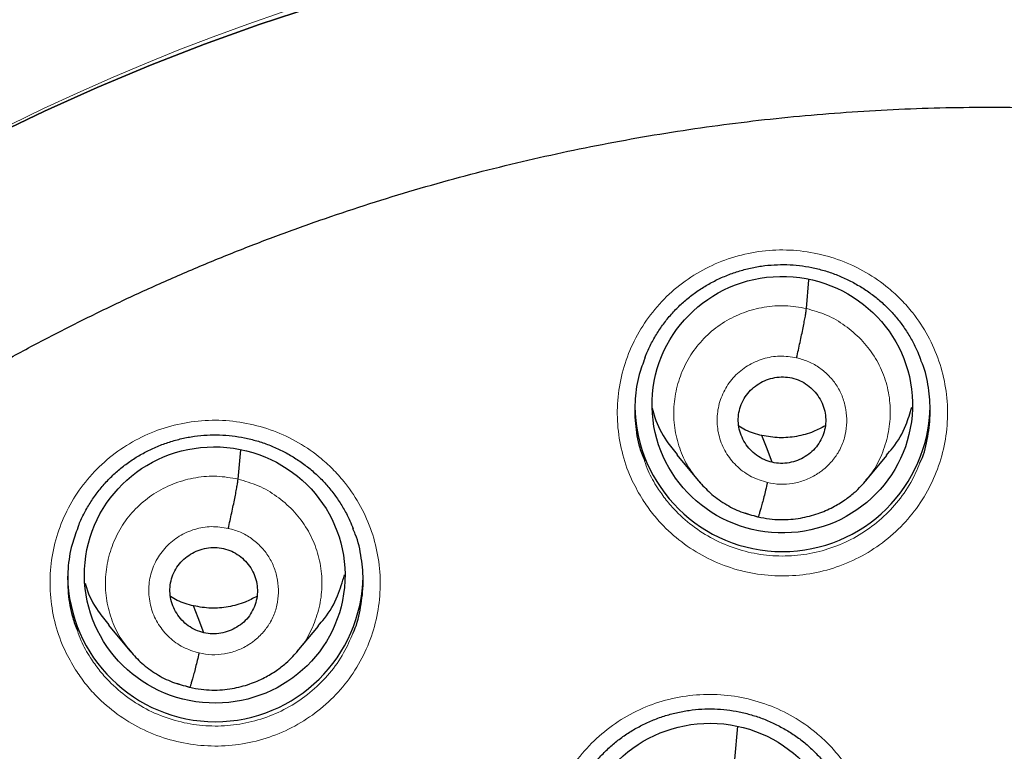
# Model space of a CAD drawing. Header units: millimetres. Extents: x 8 to 2236, y 12 to 2208.
# Tile 64 of 173: x 1076 to 1087, y 1892 to 1901. Entities that reach past the tile are written whole.
import ezdxf

# ---------------------------------------------------------------- set-up
doc = ezdxf.new("R2010")
doc.units = ezdxf.units.MM

msp = doc.modelspace()

# ---------------------------------------------------------------- linework, layer by layer
at = {"color": 7, "linetype": 'Continuous', "lineweight": 30}
for p, q in [((1085.086, 1897.391), (1085.115, 1897.722)), ((1078.545, 1895.427), (1078.575, 1895.764)), ((1083.594, 1895.705), (1083.84, 1895.41)), ((1085.766, 1895.404), (1086.011, 1895.698)), ((1083.832, 1895.419), (1083.848, 1895.403)), ((1084.528, 1894.991), (1084.524, 1894.99)), ((1077.053, 1893.745), (1077.298, 1893.45)), ((1079.226, 1893.441), (1079.47, 1893.734)), ((1077.291, 1893.459), (1077.306, 1893.443)), ((1077.309, 1893.445), (1077.303, 1893.453)), ((1077.987, 1893.03), (1077.983, 1893.028)), ((1084.263, 1892.199), (1084.297, 1892.581))]:
    msp.add_line(p, q, dxfattribs=at)
at = {"color": 252, "linetype": 'Continuous', "lineweight": 0}
for p, q in [((1084.524, 1894.99), (1084.38, 1895.037)), ((1077.327, 1893.421), (1077.309, 1893.445)), ((1077.983, 1893.028), (1077.84, 1893.076))]:
    msp.add_line(p, q, dxfattribs=at)
at = {"color": 7, "linetype": 'Continuous', "lineweight": 30, "flags": 128}
for points in [[(1075.716, 1899.377), (1076.315, 1899.665), (1076.923, 1899.937), (1077.537, 1900.194), (1078.158, 1900.435), (1078.786, 1900.66), (1079.419, 1900.869)], [(1079.419, 1900.869), (1078.786, 1900.66), (1078.158, 1900.435), (1077.537, 1900.194), (1076.923, 1899.937), (1076.315, 1899.665), (1075.716, 1899.377)], [(1084.691, 1895.62), (1084.626, 1895.793), (1084.574, 1895.928)], [(1078.15, 1893.658), (1078.085, 1893.831), (1078.033, 1893.967)]]:
    msp.add_lwpolyline(points, dxfattribs=at)
at = {"color": 252, "linetype": 'Continuous', "lineweight": 0}
msp.add_arc((1087.204, 1876.693), 25.451, 358.8948, 180.82, dxfattribs=at)
at = {"color": 7, "linetype": 'Continuous', "lineweight": 30}
for centre, start, end in [((1084.81, 1896.293), 180.8375, 359.1625), ((1078.283, 1894.334), 180.836, 359.164)]:
    msp.add_arc(centre, 1.7, start, end, dxfattribs=at)
for centre, major_axis, ratio in [((1084.808, 1896.284), (1.498, -0.048), 0.985308), ((1078.276, 1894.323), (1.493, -0.143), 0.983577), ((1083.977, 1891.14), (1.496, -0.083), 0.984989)]:
    msp.add_ellipse(centre, major_axis=major_axis, ratio=ratio, dxfattribs=at)
at = {"color": 252, "linetype": 'Continuous', "lineweight": 0}
for points, knots in [([(1087.363, 1925.779), (1085.972, 1925.744), (1083.188, 1925.674), (1079.045, 1925.11), (1074.968, 1924.215), (1070.987, 1922.963), (1067.135, 1921.372), (1063.441, 1919.453), (1059.934, 1917.22), (1056.642, 1914.692), (1053.591, 1911.889), (1050.804, 1908.831), (1048.303, 1905.544), (1046.108, 1902.052), (1044.237, 1898.384), (1042.702, 1894.568), (1041.519, 1890.633), (1040.69, 1886.611), (1040.241, 1882.534), (1040.123, 1878.823), (1040.32, 1876.491), (1040.401, 1875.521)], [0, 0, 0, 0, 0.053441, 0.106882, 0.160323, 0.213764, 0.267205, 0.320646, 0.374087, 0.427528, 0.480969, 0.53441, 0.587851, 0.641292, 0.694734, 0.748175, 0.801616, 0.855057, 0.908498, 0.961939, 1, 1, 1, 1]), ([(1083.202, 1895.189), (1083.16, 1895.261), (1083.064, 1895.424), (1082.965, 1895.704), (1082.908, 1896.016), (1082.906, 1896.334), (1082.957, 1896.648), (1083.062, 1896.948), (1083.215, 1897.227), (1083.415, 1897.477), (1083.653, 1897.69), (1083.925, 1897.86), (1084.221, 1897.983), (1084.535, 1898.054), (1084.856, 1898.074), (1085.175, 1898.038), (1085.485, 1897.952), (1085.775, 1897.814), (1086.005, 1897.654), (1086.18, 1897.492), (1086.338, 1897.313), (1086.491, 1897.08), (1086.62, 1896.788), (1086.696, 1896.48), (1086.719, 1896.163), (1086.687, 1895.846), (1086.603, 1895.54), (1086.467, 1895.252), (1086.285, 1894.99), (1086.06, 1894.763), (1085.8, 1894.576), (1085.512, 1894.435), (1085.204, 1894.343), (1084.885, 1894.305), (1084.563, 1894.319), (1084.249, 1894.387), (1083.951, 1894.505), (1083.677, 1894.672), (1083.467, 1894.854), (1083.31, 1895.03), (1083.238, 1895.136), (1083.202, 1895.189)], [0, 0, 0, 0, 0.0211488, 0.0480043, 0.0748599, 0.1017226, 0.1285852, 0.1554475, 0.1823097, 0.2091642, 0.2360185, 0.2628611, 0.2897036, 0.3165355, 0.3433675, 0.3701946, 0.3970218, 0.4238521, 0.4506825, 0.4674299, 0.4841772, 0.5110375, 0.5378977, 0.5647578, 0.5916178, 0.6184812, 0.6453447, 0.6722052, 0.6990656, 0.7259166, 0.7527674, 0.7796063, 0.8064451, 0.8332748, 0.8601044, 0.8869317, 0.913759, 0.9405919, 0.9674247, 0.9837124, 1, 1, 1, 1]), ([(1083.869, 1895.382), (1083.826, 1895.432), (1083.73, 1895.545), (1083.631, 1895.752), (1083.566, 1895.986), (1083.552, 1896.229), (1083.584, 1896.469), (1083.662, 1896.699), (1083.783, 1896.911), (1083.944, 1897.094), (1084.139, 1897.243), (1084.36, 1897.35), (1084.597, 1897.413), (1084.844, 1897.433), (1085.005, 1897.405), (1085.086, 1897.391)], [0, 0, 0, 0, 0.063817, 0.141848, 0.219814, 0.297739, 0.375767, 0.453793, 0.531716, 0.609681, 0.687712, 0.765753, 0.843823, 0.921859, 1, 1, 1, 1]), ([(1085.086, 1897.391), (1085.165, 1897.368), (1085.322, 1897.324), (1085.534, 1897.199), (1085.72, 1897.039), (1085.871, 1896.847), (1085.98, 1896.629), (1086.044, 1896.394), (1086.058, 1896.152), (1086.026, 1895.911), (1085.946, 1895.682), (1085.859, 1895.514), (1085.787, 1895.436), (1085.77, 1895.417)], [0, 0, 0, 0, 0.097091, 0.194049, 0.291049, 0.388015, 0.484969, 0.58184, 0.678662, 0.775611, 0.872558, 0.969377, 1, 1, 1, 1]), ([(1084.637, 1895.387), (1084.574, 1895.406), (1084.45, 1895.445), (1084.29, 1895.561), (1084.164, 1895.711), (1084.082, 1895.888), (1084.05, 1896.08), (1084.069, 1896.274), (1084.138, 1896.456), (1084.252, 1896.615), (1084.404, 1896.739), (1084.584, 1896.818), (1084.779, 1896.853), (1084.908, 1896.834), (1084.973, 1896.824)], [0, 0, 0, 0, 0.083337, 0.166671, 0.250006, 0.333341, 0.416672, 0.500004, 0.583337, 0.666666, 0.750002, 0.833337, 0.916667, 1, 1, 1, 1]), ([(1084.973, 1896.824), (1085.02, 1896.811), (1085.115, 1896.784), (1085.241, 1896.709), (1085.352, 1896.614), (1085.442, 1896.499), (1085.507, 1896.369), (1085.544, 1896.228), (1085.554, 1896.083), (1085.538, 1895.938), (1085.499, 1895.82), (1085.461, 1895.748), (1085.441, 1895.716), (1085.432, 1895.703), (1085.423, 1895.69), (1085.416, 1895.68), (1085.404, 1895.665), (1085.381, 1895.635), (1085.341, 1895.59), (1085.291, 1895.544), (1085.244, 1895.508), (1085.174, 1895.462), (1085.071, 1895.411), (1084.929, 1895.373), (1084.782, 1895.361), (1084.685, 1895.378), (1084.637, 1895.387)], [0, 0, 0, 0, 0.062596, 0.124976, 0.187334, 0.249628, 0.311862, 0.374266, 0.43688, 0.499533, 0.562176, 0.597218, 0.604101, 0.610982, 0.617861, 0.624737, 0.626525, 0.642229, 0.673449, 0.704701, 0.728605, 0.749882, 0.812382, 0.874899, 0.937371, 1, 1, 1, 1]), ([(1076.673, 1893.232), (1076.631, 1893.304), (1076.535, 1893.468), (1076.436, 1893.748), (1076.379, 1894.06), (1076.377, 1894.378), (1076.428, 1894.691), (1076.532, 1894.991), (1076.685, 1895.27), (1076.885, 1895.519), (1077.123, 1895.731), (1077.395, 1895.9), (1077.691, 1896.023), (1078.005, 1896.094), (1078.325, 1896.113), (1078.645, 1896.077), (1078.955, 1895.99), (1079.245, 1895.853), (1079.475, 1895.692), (1079.651, 1895.53), (1079.808, 1895.35), (1079.962, 1895.117), (1080.09, 1894.825), (1080.166, 1894.517), (1080.19, 1894.2), (1080.158, 1893.884), (1080.074, 1893.577), (1079.938, 1893.29), (1079.756, 1893.029), (1079.531, 1892.802), (1079.271, 1892.616), (1078.983, 1892.475), (1078.675, 1892.384), (1078.356, 1892.346), (1078.035, 1892.361), (1077.721, 1892.429), (1077.422, 1892.548), (1077.148, 1892.715), (1076.938, 1892.897), (1076.782, 1893.073), (1076.71, 1893.179), (1076.673, 1893.232)], [0, 0, 0, 0, 0.021222, 0.048085, 0.074948, 0.10181, 0.128672, 0.155526, 0.18238, 0.209222, 0.236065, 0.262896, 0.289728, 0.316555, 0.343382, 0.370213, 0.397043, 0.423884, 0.450724, 0.46749, 0.484256, 0.511119, 0.537982, 0.564845, 0.591707, 0.618568, 0.645428, 0.672278, 0.699129, 0.725967, 0.752806, 0.779635, 0.806465, 0.833292, 0.860119, 0.886953, 0.913786, 0.94063, 0.967474, 0.983737, 1, 1, 1, 1]), ([(1083.224, 1895.636), (1083.236, 1895.597), (1083.273, 1895.488), (1083.333, 1895.39), (1083.372, 1895.326)], [0, 0, 0, 0, 0.350843, 1, 1, 1, 1]), ([(1083.372, 1895.326), (1083.405, 1895.279), (1083.469, 1895.184), (1083.609, 1895.026), (1083.797, 1894.863), (1084.042, 1894.714), (1084.309, 1894.608), (1084.59, 1894.547), (1084.877, 1894.535), (1085.163, 1894.569), (1085.438, 1894.651), (1085.696, 1894.777), (1085.929, 1894.945), (1086.129, 1895.148), (1086.289, 1895.372), (1086.36, 1895.536), (1086.393, 1895.613)], [0, 0, 0, 0, 0.046339, 0.092678, 0.16902, 0.245362, 0.321679, 0.397996, 0.474322, 0.550648, 0.627, 0.703352, 0.779741, 0.856129, 0.932548, 1, 1, 1, 1]), ([(1077.303, 1893.453), (1077.269, 1893.493), (1077.183, 1893.596), (1077.09, 1893.792), (1077.025, 1894.025), (1077.011, 1894.268), (1077.043, 1894.508), (1077.121, 1894.738), (1077.241, 1894.95), (1077.403, 1895.132), (1077.598, 1895.28), (1077.819, 1895.387), (1078.056, 1895.45), (1078.303, 1895.47), (1078.464, 1895.441), (1078.545, 1895.427)], [0, 0, 0, 0, 0.051465, 0.130526, 0.20952, 0.288473, 0.367531, 0.446587, 0.525537, 0.604531, 0.683592, 0.762662, 0.841762, 0.920828, 1, 1, 1, 1]), ([(1078.545, 1895.427), (1078.623, 1895.404), (1078.781, 1895.359), (1078.993, 1895.234), (1079.179, 1895.074), (1079.329, 1894.882), (1079.438, 1894.664), (1079.502, 1894.429), (1079.517, 1894.187), (1079.485, 1893.946), (1079.405, 1893.718), (1079.318, 1893.55), (1079.247, 1893.472), (1079.229, 1893.453)], [0, 0, 0, 0, 0.097133, 0.194135, 0.291178, 0.388188, 0.485184, 0.582099, 0.678965, 0.775957, 0.872948, 0.969809, 1, 1, 1, 1]), ([(1078.096, 1893.425), (1078.033, 1893.444), (1077.908, 1893.483), (1077.749, 1893.599), (1077.623, 1893.749), (1077.541, 1893.927), (1077.509, 1894.119), (1077.527, 1894.312), (1077.596, 1894.494), (1077.711, 1894.652), (1077.863, 1894.776), (1078.043, 1894.856), (1078.238, 1894.89), (1078.367, 1894.87), (1078.432, 1894.86)], [0, 0, 0, 0, 0.083337, 0.166672, 0.250006, 0.33334, 0.416671, 0.500005, 0.583336, 0.666667, 0.750002, 0.833337, 0.916667, 1, 1, 1, 1]), ([(1078.432, 1894.86), (1078.479, 1894.847), (1078.573, 1894.821), (1078.7, 1894.746), (1078.811, 1894.65), (1078.901, 1894.535), (1078.965, 1894.405), (1079.003, 1894.264), (1079.013, 1894.119), (1078.997, 1893.974), (1078.958, 1893.856), (1078.92, 1893.784), (1078.9, 1893.752), (1078.891, 1893.739), (1078.882, 1893.726), (1078.874, 1893.716), (1078.863, 1893.701), (1078.84, 1893.671), (1078.799, 1893.625), (1078.748, 1893.579), (1078.701, 1893.543), (1078.632, 1893.498), (1078.53, 1893.448), (1078.388, 1893.411), (1078.241, 1893.399), (1078.144, 1893.416), (1078.096, 1893.425)], [0, 0, 0, 0, 0.062596, 0.124976, 0.187335, 0.249628, 0.311863, 0.374267, 0.436881, 0.49953, 0.562173, 0.597216, 0.604099, 0.61098, 0.61786, 0.624736, 0.626485, 0.642139, 0.673407, 0.706545, 0.73091, 0.749877, 0.812377, 0.874896, 0.93737, 1, 1, 1, 1]), ([(1076.696, 1893.682), (1076.709, 1893.643), (1076.745, 1893.533), (1076.806, 1893.434), (1076.846, 1893.37)], [0, 0, 0, 0, 0.3540491, 1, 1, 1, 1]), ([(1076.846, 1893.37), (1076.878, 1893.322), (1076.943, 1893.227), (1077.082, 1893.07), (1077.27, 1892.907), (1077.515, 1892.757), (1077.783, 1892.651), (1078.064, 1892.59), (1078.351, 1892.577), (1078.636, 1892.611), (1078.912, 1892.692), (1079.17, 1892.818), (1079.402, 1892.985), (1079.602, 1893.188), (1079.762, 1893.411), (1079.833, 1893.575), (1079.866, 1893.651)], [0, 0, 0, 0, 0.046276, 0.092552, 0.168941, 0.245329, 0.321674, 0.398018, 0.474349, 0.550679, 0.627014, 0.703349, 0.77971, 0.856071, 0.932468, 1, 1, 1, 1]), ([(1082.362, 1890.081), (1082.321, 1890.152), (1082.226, 1890.314), (1082.128, 1890.593), (1082.071, 1890.905), (1082.069, 1891.222), (1082.12, 1891.535), (1082.225, 1891.835), (1082.379, 1892.113), (1082.579, 1892.362), (1082.817, 1892.575), (1083.089, 1892.744), (1083.386, 1892.867), (1083.699, 1892.937), (1084.02, 1892.957), (1084.34, 1892.921), (1084.649, 1892.834), (1084.939, 1892.697), (1085.169, 1892.537), (1085.345, 1892.375), (1085.502, 1892.195), (1085.655, 1891.962), (1085.783, 1891.671), (1085.859, 1891.363), (1085.882, 1891.046), (1085.85, 1890.731), (1085.766, 1890.425), (1085.629, 1890.137), (1085.447, 1889.876), (1085.222, 1889.65), (1084.962, 1889.463), (1084.673, 1889.323), (1084.365, 1889.232), (1084.046, 1889.194), (1083.725, 1889.208), (1083.411, 1889.276), (1083.112, 1889.395), (1082.838, 1889.561), (1082.628, 1889.744), (1082.471, 1889.92), (1082.399, 1890.027), (1082.362, 1890.081)], [0, 0, 0, 0, 0.0209255, 0.047778, 0.0746306, 0.101486, 0.1283414, 0.1551952, 0.1820491, 0.2088976, 0.2357461, 0.2625879, 0.2894297, 0.3162663, 0.3431029, 0.3699381, 0.3967733, 0.4236116, 0.4504499, 0.4672083, 0.4839667, 0.5108212, 0.5376757, 0.5645302, 0.5913846, 0.61824, 0.6450954, 0.6719479, 0.6988004, 0.7256468, 0.7524932, 0.7793331, 0.806173, 0.8330087, 0.8598444, 0.8866801, 0.9135159, 0.9403558, 0.9671958, 0.9835979, 1, 1, 1, 1])]:
    msp.add_open_spline(points, degree=3, knots=knots, dxfattribs=at)
at = {"color": 7, "linetype": 'Continuous', "lineweight": 30}
for points, knots in [([(1087.363, 1925.793), (1087.193, 1925.794), (1086.588, 1925.798), (1085.557, 1925.766), (1084.281, 1925.7), (1083.031, 1925.599), (1081.816, 1925.47), (1080.636, 1925.314), (1079.49, 1925.135), (1078.373, 1924.932), (1077.218, 1924.696), (1076.03, 1924.422), (1074.814, 1924.108), (1073.639, 1923.773), (1072.506, 1923.42), (1071.415, 1923.051), (1070.336, 1922.659), (1069.27, 1922.242), (1068.221, 1921.803), (1067.221, 1921.357), (1066.267, 1920.906), (1065.36, 1920.453), (1064.499, 1920), (1063.656, 1919.534), (1062.836, 1919.059), (1062.039, 1918.575), (1061.293, 1918.101), (1060.595, 1917.639), (1059.852, 1917.128), (1059.063, 1916.561), (1058.228, 1915.931), (1057.431, 1915.302), (1056.672, 1914.675), (1055.953, 1914.056), (1055.274, 1913.446), (1054.631, 1912.847), (1054.021, 1912.257), (1053.438, 1911.672), (1052.881, 1911.094), (1052.352, 1910.524), (1051.843, 1909.959), (1051.342, 1909.384), (1050.836, 1908.783), (1050.32, 1908.148), (1049.798, 1907.48), (1049.269, 1906.777), (1048.736, 1906.039), (1048.2, 1905.265), (1047.661, 1904.453), (1047.127, 1903.608), (1046.598, 1902.73), (1046.075, 1901.819), (1045.559, 1900.869), (1045.017, 1899.814), (1044.46, 1898.656), (1043.899, 1897.4), (1043.372, 1896.118), (1042.881, 1894.816), (1042.427, 1893.495), (1042.002, 1892.125), (1041.611, 1890.706), (1041.258, 1889.237), (1040.955, 1887.753), (1040.742, 1886.492), (1040.596, 1885.463), (1040.498, 1884.669), (1040.415, 1883.872), (1040.346, 1883.072), (1040.291, 1882.275), (1040.252, 1881.493), (1040.226, 1880.739), (1040.212, 1880.023), (1040.21, 1879.343), (1040.217, 1878.702), (1040.231, 1878.098), (1040.252, 1877.501), (1040.281, 1876.916), (1040.316, 1876.349), (1040.354, 1875.834), (1040.382, 1875.508), (1040.396, 1875.353)], [0, 0, 0, 0, 0.006544, 0.023188, 0.039523, 0.055546, 0.071256, 0.086381, 0.101201, 0.115716, 0.129924, 0.146436, 0.162509, 0.178141, 0.193331, 0.208079, 0.222382, 0.237481, 0.252054, 0.266105, 0.279635, 0.292647, 0.305143, 0.317126, 0.329717, 0.341695, 0.353066, 0.363834, 0.374004, 0.387878, 0.401352, 0.414431, 0.427118, 0.439415, 0.451115, 0.462443, 0.473398, 0.483983, 0.494402, 0.504436, 0.514088, 0.523822, 0.533964, 0.544517, 0.555482, 0.566837, 0.578605, 0.59079, 0.603391, 0.616412, 0.629609, 0.643212, 0.657223, 0.67164, 0.689316, 0.707215, 0.725199, 0.743263, 0.761405, 0.77962, 0.799171, 0.818799, 0.838501, 0.858276, 0.868662, 0.879068, 0.889493, 0.899937, 0.9104, 0.920692, 0.930493, 0.939797, 0.948606, 0.95692, 0.964741, 0.97207, 0.980075, 0.987398, 0.994039, 1, 1, 1, 1]), ([(1042.547, 1883.607), (1042.551, 1883.635), (1042.588, 1883.908), (1042.669, 1884.425), (1042.793, 1885.157), (1042.93, 1885.886), (1043.079, 1886.614), (1043.241, 1887.338), (1043.415, 1888.06), (1043.601, 1888.779), (1043.8, 1889.495), (1044.01, 1890.207), (1044.233, 1890.916), (1044.468, 1891.622), (1044.714, 1892.323), (1044.973, 1893.02), (1045.243, 1893.713), (1045.526, 1894.401), (1045.819, 1895.084), (1046.125, 1895.763), (1046.442, 1896.436), (1046.77, 1897.105), (1047.11, 1897.767), (1047.461, 1898.424), (1047.823, 1899.075), (1048.196, 1899.721), (1048.58, 1900.36), (1048.975, 1900.992), (1049.381, 1901.618), (1049.797, 1902.237), (1050.223, 1902.85), (1050.66, 1903.455), (1051.108, 1904.053), (1051.565, 1904.644), (1052.032, 1905.227), (1052.51, 1905.802), (1052.996, 1906.37), (1053.493, 1906.929), (1053.999, 1907.48), (1054.514, 1908.023), (1055.039, 1908.557), (1055.572, 1909.083), (1056.114, 1909.599), (1056.666, 1910.107), (1057.225, 1910.606), (1057.793, 1911.095), (1058.369, 1911.575), (1058.954, 1912.046), (1059.546, 1912.507), (1060.146, 1912.958), (1060.754, 1913.399), (1061.369, 1913.83), (1061.991, 1914.251), (1062.62, 1914.662), (1063.257, 1915.062), (1063.9, 1915.452), (1064.549, 1915.832), (1065.205, 1916.2), (1065.867, 1916.558), (1066.535, 1916.905), (1067.209, 1917.241), (1067.889, 1917.566), (1068.574, 1917.879), (1069.264, 1918.182), (1069.959, 1918.473), (1070.659, 1918.752), (1071.364, 1919.02), (1072.073, 1919.277), (1072.787, 1919.522), (1073.504, 1919.755), (1074.226, 1919.976), (1074.951, 1920.185), (1075.679, 1920.383), (1076.411, 1920.568), (1077.146, 1920.742), (1077.884, 1920.903), (1078.624, 1921.053), (1079.367, 1921.19), (1080.112, 1921.315), (1080.859, 1921.428), (1081.608, 1921.528), (1082.358, 1921.616), (1083.11, 1921.692), (1083.863, 1921.756), (1084.617, 1921.807), (1085.372, 1921.846), (1086.127, 1921.872), (1086.791, 1921.885), (1087.203, 1921.886), (1087.363, 1921.887)], [0, 0, 0, 0, 0.001332, 0.012995, 0.024659, 0.036323, 0.047987, 0.05965, 0.071314, 0.082978, 0.094641, 0.106305, 0.117968, 0.129632, 0.141295, 0.152959, 0.164622, 0.176286, 0.187949, 0.199612, 0.211275, 0.222939, 0.234602, 0.246265, 0.257928, 0.269591, 0.281254, 0.292916, 0.304579, 0.316242, 0.327905, 0.339567, 0.35123, 0.362892, 0.374555, 0.386217, 0.39788, 0.409542, 0.421204, 0.432866, 0.444528, 0.45619, 0.467852, 0.479514, 0.491176, 0.502838, 0.5145, 0.526161, 0.537823, 0.549484, 0.561146, 0.572807, 0.584469, 0.59613, 0.607791, 0.619453, 0.631114, 0.642775, 0.654436, 0.666097, 0.677758, 0.689419, 0.70108, 0.712741, 0.724401, 0.736062, 0.747723, 0.759384, 0.771044, 0.782705, 0.794366, 0.806026, 0.817687, 0.829347, 0.841008, 0.852668, 0.864328, 0.875989, 0.887649, 0.89931, 0.91097, 0.92263, 0.934291, 0.945951, 0.957611, 0.969271, 0.980932, 0.992592, 1, 1, 1, 1]), ([(1064.144, 1878.348), (1064.146, 1878.38), (1064.156, 1878.587), (1064.187, 1878.971), (1064.238, 1879.498), (1064.302, 1880.024), (1064.379, 1880.548), (1064.469, 1881.07), (1064.571, 1881.591), (1064.685, 1882.108), (1064.812, 1882.623), (1064.951, 1883.135), (1065.102, 1883.644), (1065.265, 1884.149), (1065.44, 1884.65), (1065.627, 1885.146), (1065.826, 1885.639), (1066.036, 1886.127), (1066.258, 1886.61), (1066.491, 1887.087), (1066.736, 1887.559), (1066.992, 1888.026), (1067.259, 1888.486), (1067.537, 1888.94), (1067.826, 1889.388), (1068.125, 1889.829), (1068.435, 1890.263), (1068.755, 1890.689), (1069.085, 1891.108), (1069.424, 1891.52), (1069.774, 1891.924), (1070.133, 1892.319), (1070.502, 1892.706), (1070.879, 1893.085), (1071.266, 1893.455), (1071.661, 1893.816), (1072.065, 1894.167), (1072.476, 1894.51), (1072.896, 1894.842), (1073.324, 1895.166), (1073.76, 1895.479), (1074.202, 1895.782), (1074.652, 1896.075), (1075.109, 1896.357), (1075.572, 1896.629), (1076.042, 1896.891), (1076.517, 1897.141), (1076.999, 1897.38), (1077.486, 1897.609), (1077.979, 1897.826), (1078.476, 1898.032), (1078.978, 1898.226), (1079.485, 1898.409), (1079.996, 1898.58), (1080.511, 1898.739), (1081.029, 1898.887), (1081.551, 1899.022), (1082.076, 1899.146), (1082.604, 1899.257), (1083.134, 1899.357), (1083.667, 1899.444), (1084.201, 1899.519), (1084.737, 1899.582), (1085.275, 1899.632), (1085.813, 1899.67), (1086.352, 1899.696), (1086.892, 1899.709), (1087.432, 1899.71), (1087.971, 1899.699), (1088.511, 1899.675), (1089.049, 1899.639), (1089.587, 1899.591), (1090.123, 1899.53), (1090.658, 1899.457), (1091.191, 1899.372), (1091.721, 1899.274), (1092.126, 1899.191), (1092.354, 1899.139), (1092.406, 1899.128)], [0, 0, 0, 0, 0.002386, 0.015825, 0.029263, 0.042702, 0.05614, 0.069578, 0.083016, 0.096454, 0.109892, 0.123329, 0.136766, 0.150203, 0.16364, 0.177076, 0.190512, 0.203948, 0.217383, 0.230818, 0.244253, 0.257687, 0.271121, 0.284554, 0.297987, 0.311419, 0.324851, 0.338283, 0.351714, 0.365145, 0.378575, 0.392005, 0.405434, 0.418863, 0.432291, 0.445719, 0.459146, 0.472573, 0.486, 0.499426, 0.512851, 0.526276, 0.539701, 0.553126, 0.566549, 0.579973, 0.593396, 0.606819, 0.620241, 0.633664, 0.647085, 0.660507, 0.673928, 0.687349, 0.70077, 0.71419, 0.72761, 0.74103, 0.75445, 0.767869, 0.781289, 0.794708, 0.808127, 0.821546, 0.834965, 0.848384, 0.861802, 0.875221, 0.88864, 0.902058, 0.915477, 0.928896, 0.942315, 0.955734, 0.969152, 0.982572, 0.995991, 1, 1, 1, 1]), ([(1083.226, 1896.821), (1083.231, 1896.835), (1083.253, 1896.895), (1083.303, 1896.996), (1083.376, 1897.123), (1083.46, 1897.242), (1083.554, 1897.353), (1083.655, 1897.454), (1083.766, 1897.546), (1083.884, 1897.628), (1084.01, 1897.701), (1084.143, 1897.763), (1084.282, 1897.815), (1084.424, 1897.854), (1084.569, 1897.882), (1084.715, 1897.896), (1084.861, 1897.898), (1085.005, 1897.887), (1085.148, 1897.865), (1085.289, 1897.83), (1085.428, 1897.783), (1085.563, 1897.724), (1085.692, 1897.654), (1085.815, 1897.574), (1085.93, 1897.484), (1086.036, 1897.385), (1086.132, 1897.277), (1086.218, 1897.162), (1086.294, 1897.04), (1086.354, 1896.924), (1086.384, 1896.848), (1086.396, 1896.817)], [0, 0, 0, 0, 0.010754, 0.047119, 0.083466, 0.119564, 0.155251, 0.190436, 0.225413, 0.26073, 0.296434, 0.33242, 0.368567, 0.404728, 0.440745, 0.476517, 0.511986, 0.547107, 0.582361, 0.617907, 0.653691, 0.689638, 0.725656, 0.761617, 0.797436, 0.833053, 0.868369, 0.903676, 0.939297, 0.975171, 1, 1, 1, 1]), ([(1084.973, 1896.824), (1084.98, 1896.854), (1084.993, 1896.913), (1085.013, 1897.002), (1085.031, 1897.088), (1085.048, 1897.169), (1085.062, 1897.242), (1085.074, 1897.306), (1085.082, 1897.358), (1085.084, 1897.38), (1085.086, 1897.391)], [0, 0, 0, 0, 0.124293, 0.248714, 0.373864, 0.499594, 0.625387, 0.750713, 0.875399, 1, 1, 1, 1]), ([(1083.228, 1896.823), (1083.204, 1896.759), (1083.146, 1896.607), (1083.108, 1896.351), (1083.11, 1896.067), (1083.149, 1895.825), (1083.204, 1895.686), (1083.224, 1895.636)], [0, 0, 0, 0, 0.167867, 0.400698, 0.63353, 0.866299, 1, 1, 1, 1]), ([(1086.393, 1895.613), (1086.398, 1895.623), (1086.443, 1895.718), (1086.487, 1895.916), (1086.52, 1896.197), (1086.495, 1896.48), (1086.452, 1896.69), (1086.403, 1896.797), (1086.394, 1896.818)], [0, 0, 0, 0, 0.02691, 0.256279, 0.485648, 0.714991, 0.944333, 1, 1, 1, 1]), ([(1084.691, 1895.62), (1084.66, 1895.629), (1084.596, 1895.647), (1084.511, 1895.699), (1084.437, 1895.764), (1084.377, 1895.842), (1084.332, 1895.93), (1084.305, 1896.024), (1084.298, 1896.121), (1084.311, 1896.218), (1084.343, 1896.311), (1084.392, 1896.396), (1084.458, 1896.469), (1084.537, 1896.528), (1084.626, 1896.572), (1084.721, 1896.598), (1084.821, 1896.608), (1084.886, 1896.597), (1084.919, 1896.591)], [0, 0, 0, 0, 0.062617, 0.125096, 0.187753, 0.250488, 0.313055, 0.375348, 0.43761, 0.500005, 0.562399, 0.624657, 0.686947, 0.749513, 0.812247, 0.874906, 0.937384, 1, 1, 1, 1]), ([(1084.919, 1896.591), (1084.95, 1896.582), (1085.014, 1896.564), (1085.099, 1896.512), (1085.173, 1896.447), (1085.233, 1896.369), (1085.278, 1896.281), (1085.305, 1896.187), (1085.311, 1896.09), (1085.299, 1895.993), (1085.267, 1895.9), (1085.218, 1895.815), (1085.152, 1895.742), (1085.073, 1895.683), (1084.984, 1895.639), (1084.888, 1895.613), (1084.789, 1895.603), (1084.724, 1895.614), (1084.691, 1895.62)], [0, 0, 0, 0, 0.062617, 0.125096, 0.187754, 0.250488, 0.313055, 0.375349, 0.43761, 0.500006, 0.562399, 0.624657, 0.686947, 0.749513, 0.812248, 0.874906, 0.937384, 1, 1, 1, 1]), ([(1083.312, 1896.243), (1083.321, 1896.208), (1083.354, 1896.074), (1083.45, 1895.889), (1083.557, 1895.76), (1083.6, 1895.709)], [0, 0, 0, 0, 0.179638, 0.675341, 1, 1, 1, 1]), ([(1086.006, 1895.703), (1086.031, 1895.73), (1086.124, 1895.832), (1086.228, 1896.021), (1086.279, 1896.187), (1086.3, 1896.257)], [0, 0, 0, 0, 0.174283, 0.652478, 1, 1, 1, 1]), ([(1084.574, 1895.928), (1084.509, 1895.945), (1084.414, 1895.97), (1084.333, 1896.021), (1084.307, 1896.037)], [0, 0, 0, 0, 0.692387, 1, 1, 1, 1]), ([(1085.302, 1896.04), (1085.257, 1896.017), (1085.154, 1895.961), (1084.974, 1895.914), (1084.773, 1895.894), (1084.64, 1895.917), (1084.574, 1895.928)], [0, 0, 0, 0, 0.201018, 0.46766, 0.733538, 1, 1, 1, 1]), ([(1076.699, 1894.865), (1076.704, 1894.879), (1076.725, 1894.938), (1076.775, 1895.039), (1076.848, 1895.166), (1076.933, 1895.285), (1077.026, 1895.396), (1077.127, 1895.496), (1077.238, 1895.588), (1077.356, 1895.67), (1077.482, 1895.742), (1077.615, 1895.805), (1077.754, 1895.856), (1077.896, 1895.895), (1078.041, 1895.922), (1078.187, 1895.936), (1078.332, 1895.938), (1078.477, 1895.927), (1078.62, 1895.904), (1078.761, 1895.869), (1078.9, 1895.822), (1079.035, 1895.763), (1079.164, 1895.693), (1079.287, 1895.612), (1079.402, 1895.522), (1079.508, 1895.423), (1079.604, 1895.316), (1079.69, 1895.2), (1079.766, 1895.078), (1079.827, 1894.962), (1079.857, 1894.885), (1079.869, 1894.853)], [0, 0, 0, 0, 0.010547, 0.046898, 0.083233, 0.119318, 0.154992, 0.190164, 0.225129, 0.260436, 0.296127, 0.332104, 0.368241, 0.404394, 0.440405, 0.476172, 0.511637, 0.546752, 0.582002, 0.617543, 0.653321, 0.68926, 0.725271, 0.761225, 0.797037, 0.832648, 0.867958, 0.903257, 0.938869, 0.974732, 1, 1, 1, 1]), ([(1078.432, 1894.86), (1078.439, 1894.89), (1078.452, 1894.949), (1078.472, 1895.038), (1078.49, 1895.124), (1078.507, 1895.205), (1078.521, 1895.278), (1078.532, 1895.342), (1078.541, 1895.394), (1078.543, 1895.416), (1078.545, 1895.427)], [0, 0, 0, 0, 0.124579, 0.249077, 0.37415, 0.49972, 0.625336, 0.750542, 0.875228, 1, 1, 1, 1]), ([(1083.848, 1895.403), (1083.89, 1895.357), (1083.978, 1895.258), (1084.143, 1895.14), (1084.329, 1895.044), (1084.463, 1895.01), (1084.53, 1894.994)], [0, 0, 0, 0, 0.231457, 0.488851, 0.744807, 1, 1, 1, 1]), ([(1084.529, 1894.993), (1084.573, 1894.984), (1084.657, 1894.966), (1084.783, 1894.958), (1084.903, 1894.962), (1085.05, 1894.981), (1085.214, 1895.024), (1085.385, 1895.097), (1085.523, 1895.18), (1085.631, 1895.264), (1085.713, 1895.342), (1085.756, 1895.393), (1085.776, 1895.415)], [0, 0, 0, 0, 0.095754, 0.186735, 0.273206, 0.355282, 0.506233, 0.639748, 0.755782, 0.854419, 0.93576, 1, 1, 1, 1]), ([(1084.637, 1895.387), (1084.63, 1895.358), (1084.616, 1895.3), (1084.597, 1895.221), (1084.578, 1895.149), (1084.561, 1895.088), (1084.547, 1895.04), (1084.536, 1895.007), (1084.532, 1894.998), (1084.53, 1894.994)], [0, 0, 0, 0, 0.146539, 0.292574, 0.438278, 0.583582, 0.728642, 0.873964, 1, 1, 1, 1]), ([(1076.701, 1894.867), (1076.677, 1894.803), (1076.618, 1894.651), (1076.581, 1894.395), (1076.583, 1894.112), (1076.622, 1893.87), (1076.676, 1893.732), (1076.696, 1893.682)], [0, 0, 0, 0, 0.168326, 0.40148, 0.634634, 0.8678, 1, 1, 1, 1]), ([(1079.866, 1893.651), (1079.871, 1893.661), (1079.916, 1893.756), (1079.96, 1893.954), (1079.993, 1894.235), (1079.968, 1894.518), (1079.925, 1894.727), (1079.876, 1894.834), (1079.867, 1894.854)], [0, 0, 0, 0, 0.026638, 0.256293, 0.485948, 0.715632, 0.945316, 1, 1, 1, 1]), ([(1078.15, 1893.658), (1078.118, 1893.667), (1078.055, 1893.685), (1077.97, 1893.737), (1077.896, 1893.802), (1077.836, 1893.88), (1077.791, 1893.968), (1077.764, 1894.062), (1077.757, 1894.159), (1077.77, 1894.256), (1077.802, 1894.349), (1077.851, 1894.434), (1077.917, 1894.506), (1077.996, 1894.565), (1078.085, 1894.609), (1078.18, 1894.635), (1078.28, 1894.645), (1078.345, 1894.634), (1078.377, 1894.628)], [0, 0, 0, 0, 0.062618, 0.125099, 0.187758, 0.250493, 0.313059, 0.375352, 0.437613, 0.500008, 0.562401, 0.624656, 0.686944, 0.749508, 0.812243, 0.874904, 0.937384, 1, 1, 1, 1]), ([(1078.377, 1894.628), (1078.409, 1894.619), (1078.473, 1894.6), (1078.558, 1894.549), (1078.632, 1894.483), (1078.692, 1894.405), (1078.737, 1894.318), (1078.764, 1894.223), (1078.77, 1894.126), (1078.757, 1894.029), (1078.726, 1893.937), (1078.677, 1893.852), (1078.611, 1893.779), (1078.532, 1893.72), (1078.443, 1893.676), (1078.347, 1893.65), (1078.248, 1893.641), (1078.183, 1893.652), (1078.15, 1893.658)], [0, 0, 0, 0, 0.062618, 0.125099, 0.187758, 0.250493, 0.313059, 0.375352, 0.437613, 0.500008, 0.562401, 0.624656, 0.686944, 0.749508, 0.812243, 0.874904, 0.937384, 1, 1, 1, 1]), ([(1079.465, 1893.739), (1079.49, 1893.766), (1079.584, 1893.867), (1079.692, 1894.066), (1079.745, 1894.244), (1079.77, 1894.325)], [0, 0, 0, 0, 0.16433, 0.61812, 1, 1, 1, 1]), ([(1076.786, 1894.229), (1076.79, 1894.212), (1076.82, 1894.097), (1076.909, 1893.93), (1077.016, 1893.8), (1077.058, 1893.749)], [0, 0, 0, 0, 0.096653, 0.643562, 1, 1, 1, 1]), ([(1078.033, 1893.967), (1077.968, 1893.984), (1077.873, 1894.008), (1077.791, 1894.06), (1077.766, 1894.076)], [0, 0, 0, 0, 0.692204, 1, 1, 1, 1]), ([(1078.761, 1894.077), (1078.716, 1894.054), (1078.613, 1893.998), (1078.433, 1893.952), (1078.232, 1893.932), (1078.099, 1893.955), (1078.033, 1893.967)], [0, 0, 0, 0, 0.201109, 0.467724, 0.733575, 1, 1, 1, 1]), ([(1077.306, 1893.443), (1077.348, 1893.396), (1077.437, 1893.298), (1077.602, 1893.179), (1077.787, 1893.083), (1077.921, 1893.049), (1077.988, 1893.032)], [0, 0, 0, 0, 0.2314053, 0.4887831, 0.74476, 1, 1, 1, 1]), ([(1077.988, 1893.031), (1078.032, 1893.022), (1078.116, 1893.004), (1078.242, 1892.996), (1078.362, 1893), (1078.509, 1893.018), (1078.673, 1893.061), (1078.844, 1893.134), (1078.982, 1893.217), (1079.09, 1893.301), (1079.172, 1893.379), (1079.216, 1893.429), (1079.235, 1893.452)], [0, 0, 0, 0, 0.095749, 0.186727, 0.273196, 0.35527, 0.506218, 0.639728, 0.755759, 0.854398, 0.935747, 1, 1, 1, 1]), ([(1078.096, 1893.425), (1078.089, 1893.396), (1078.075, 1893.339), (1078.055, 1893.259), (1078.037, 1893.187), (1078.02, 1893.126), (1078.006, 1893.078), (1077.995, 1893.046), (1077.99, 1893.036), (1077.988, 1893.032)], [0, 0, 0, 0, 0.146188, 0.292135, 0.437934, 0.583434, 0.728715, 0.874212, 1, 1, 1, 1]), ([(1082.389, 1891.707), (1082.394, 1891.721), (1082.416, 1891.782), (1082.467, 1891.884), (1082.54, 1892.011), (1082.625, 1892.13), (1082.718, 1892.24), (1082.82, 1892.341), (1082.93, 1892.432), (1083.049, 1892.514), (1083.175, 1892.587), (1083.308, 1892.649), (1083.447, 1892.7), (1083.589, 1892.739), (1083.734, 1892.766), (1083.88, 1892.781), (1084.026, 1892.783), (1084.17, 1892.772), (1084.313, 1892.749), (1084.454, 1892.714), (1084.593, 1892.667), (1084.728, 1892.608), (1084.857, 1892.538), (1084.98, 1892.458), (1085.095, 1892.368), (1085.2, 1892.268), (1085.296, 1892.161), (1085.382, 1892.046), (1085.458, 1891.924), (1085.518, 1891.809), (1085.548, 1891.733), (1085.56, 1891.702)], [0, 0, 0, 0, 0.011566, 0.047904, 0.084226, 0.120299, 0.155961, 0.191123, 0.226076, 0.261371, 0.29705, 0.333011, 0.369133, 0.405269, 0.441262, 0.477012, 0.51246, 0.547558, 0.58279, 0.618313, 0.654072, 0.689993, 0.725984, 0.761918, 0.79771, 0.8333, 0.86859, 0.90387, 0.939464, 0.975311, 1, 1, 1, 1])]:
    msp.add_open_spline(points, degree=3, knots=knots, dxfattribs=at)

doc.saveas('drawing.dxf')
